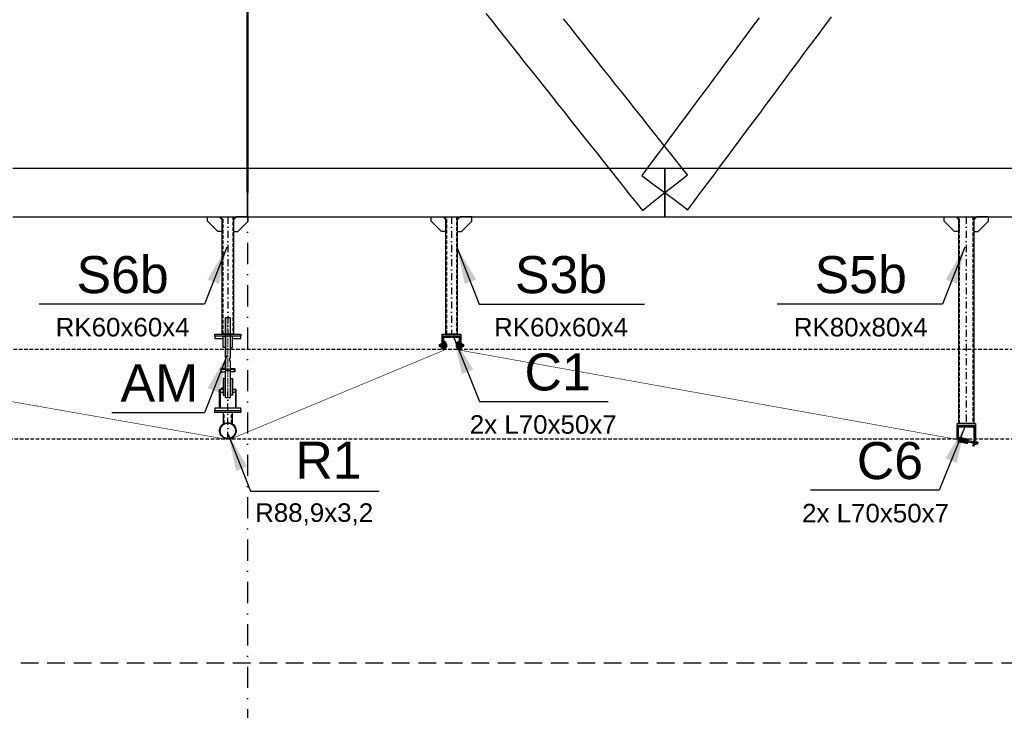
# Model space of a CAD drawing. Header units: millimetres. Extents: x -34919 to 306996, y -293018 to -145733.
# Tile 48 of 256: x 928 to 6237, y -191294 to -187567. Entities that reach past the tile are written whole.
import ezdxf

# ---------------------------------------------------------------- set-up
doc = ezdxf.new("R2010")
doc.units = ezdxf.units.MM
doc.header["$LTSCALE"] = 3
for name, pattern in [('AM_ISO08W050', [18, 12, -1.5, 3, -1.5]), ('DASHDOT', [25.4, 12.7, -6.35, 0, -6.35]), ('DASHED2', [9.525, 6.35, -3.175]), ('HIDDEN', [9.525, 6.35, -3.175])]:
    doc.linetypes.add(name, pattern=pattern)
for name, color, linetype, lineweight in [('-KONTURY', 7, 'Continuous', 18), ('AAA Widok', 2, 'Continuous', 25), ('AM_0', 7, 'Continuous', 15), ('AM_7', 4, 'AM_ISO08W050', 15), ('SIATKA', 5, 'Continuous', 18)]:
    doc.layers.add(name, color=color, linetype=linetype, lineweight=lineweight)
for name, color, linetype in [('AAA L-Opis', 3, 'Continuous'), ('ARF2000E0_BEARING_ROOF_KANTAVAT_KATTO', 7, 'Continuous'), ('blaszki', 6, 'Continuous'), ('poziome 1', 7, 'Continuous'), ('slupki', 7, 'Continuous'), ('stezenia', 4, 'Continuous'), ('STĘŻENIA_OPIS', 4, 'Continuous')]:
    doc.layers.add(name, color=color, linetype=linetype)
doc.styles.get("Standard").update_dxf_attribs({"font": 'arial.ttf', "height": 25})
doc.dimstyles.new('STANDARD-100', dxfattribs={"dimscale": 100, "dimtxt": 2, "dimasz": 2, "dimexe": 0, "dimexo": 0, "dimgap": 0.6, "dimtad": 1, "dimdec": 0, "dimzin": 12, "dimdsep": 46, "dimtxsty": 'Standard', "dimcen": 1, "dimclrd": 256, "dimclre": 256, "dimclrt": 2, "dimadec": 0, "dimazin": 0, "dimtfac": 1, "dimtdec": 0, "dimtmove": 0, "dimatfit": 3, "dimfxl": 0, "dimtolj": 1, "dimtzin": 0, "dimarcsym": 0})

# ---------------------------------------------------------------- blocks, each defined once
blk = doc.blocks.new('A$C65393CC2')
at = {"layer": 'slupki'}
h = blk.add_hatch(dxfattribs=at)
h.set_pattern_fill('ANSI32', angle=360)
h.set_pattern_definition([(45, (-80114.047, -2356.9), (-6.7351921, 6.7351921), []), (45, (-80109.5565, -2356.9), (-6.7351921, 6.7351921), [])])
h.paths.add_polyline_path([(-15.1, -38.7), (-7.3, -40.2), (-3.7, -20.5), (-11.6, -19.1)])
h.paths.add_polyline_path([(0, 0), (-7.9, 1.4), (-11.6, -19.1), (-3.7, -20.5)])
at = {"layer": 'SIATKA', "color": 3}
for p, q in [((-15.1, -38.7, 0), (-7.9, 1.4)), ((0, 0), (-7.9, 1.4)), ((0, 0), (-7.3, -40.2, 0)), ((8.1, -22.6, 0), (-23.4, -16.9, 0)), ((-7.3, -40.2, 0), (-15.1, -38.7, 0))]:
    blk.add_line(p, q, dxfattribs=at)
blk = doc.blocks.new('A$C09B41FFC')
at = {"layer": 'AAA L-Opis', "color": 7}
for p, q in [((-13, 500), (-13, 284.6)), ((13, 500), (13, 284.6)), ((-15, 214.6), (15, 214.6)), ((-13, 264.6), (-13, 214.6)), ((13, 264.6), (13, 214.6))]:
    blk.add_line(p, q, dxfattribs=at)
at = {"layer": 'AAA Widok', "color": 7}
for p, q in [((-16, 222.6), (-16, 226.6)), ((16, 222.6), (16, 226.6)), ((-16.3, 172.6), (-15, 172.6)), ((-15.3, 171.6), (-15, 171.6)), ((15, 172.6), (16.2, 172.6)), ((15, 171.6), (15.2, 171.6)), ((-16.3, 82), (-15, 82)), ((-16.3, 82), (-15, 82)), ((-15.3, 83), (-15, 83)), ((16.2, 82, 0), (15, 82, 0)), ((21.2, 82), (20, 82))]:
    blk.add_line(p, q, dxfattribs=at)
for points in [[(15, 284.6), (15, 498), (13, 500), (-13, 500), (-15, 498), (-15, 284.6)], [(-15, 264.6), (-10.5, 264.6), (-10.5, 284.6), (-15, 284.6)], [(15, 264.6), (10.5, 264.6), (10.5, 284.6), (15, 284.6)], [(-15, 226.6), (-38.1, 226.6), (-38.1, 222.6), (-15, 222.6)], [(-15, 222.6), (-38.1, 222.6), (-38.1, 207.6), (-15, 207.6)], [(-15, 264.6), (-15, 72), (-13, 70), (13, 70), (15, 72), (15, 264.6)], [(15, 226.6), (38.1, 226.6), (38.1, 222.6), (15, 222.6)], [(15, 222.6), (38.1, 222.6), (38.1, 207.6), (15, 207.6)], [(-25, 112), (-41.2, 112), (-41.2, 98), (-25, 98)], [(25, 98), (41.3, 98), (41.3, 112), (25, 112)]]:
    blk.add_lwpolyline(points, dxfattribs=at)
at = {"layer": 'AAA Widok', "color": 7, "elevation": 0}
for points in [[(-25, 400), (-70, 400), (-70, 388), (-25, 388)], [(25, 388), (70, 388), (70, 400), (25, 400)], [(-44.4, 12), (-44.4, 112), (-41.2, 112), (-41.2, 12)], [(44.5, 12), (44.5, 112), (41.3, 112), (41.3, 12)]]:
    blk.add_lwpolyline(points, dxfattribs=at)
for points in [[(-25, 340), (-25, 400), (-14.3, 400), (-13.3, 399), (-13.3, 341), (-14.3, 340)], [(25, 340), (25, 400), (14.2, 400), (13.2, 399), (13.2, 341), (14.2, 340)]]:
    blk.add_lwpolyline(points, close=True, dxfattribs=at)
at = {"layer": 'AAA Widok', "color": 7}
for points in [[(-38.1, 207.6), (-35.2, 207.6), (-35.2, 222.6), (-38.1, 222.6)], [(38.1, 207.6), (35.2, 207.6), (35.2, 222.6), (38.1, 222.6)], [(-25, 172.6), (-25, 82), (-16.3, 82), (-15.3, 83), (-15.3, 171.6), (-16.3, 172.6)], [(25, 172.6), (25, 82), (16.2, 82), (15.2, 83), (15.2, 171.6), (16.2, 172.6)]]:
    blk.add_lwpolyline(points, close=True, dxfattribs=at)
blk.add_circle((-30, 118.7), 4, dxfattribs=at)
at = {"layer": 'AM_0', "color": 7}
for points in [[(-25, 112), (-25, 113), (-26, 112)], [(25, 112), (25, 113), (26, 112)]]:
    blk.add_solid(points, dxfattribs=at)
at = {"layer": 'AM_7', "color": 7}
blk.add_line((0, 500), (0, 70), dxfattribs=at)
at = {"layer": 'SIATKA', "color": 7}
blk.add_line((-15, 222.6), (15, 222.6), dxfattribs=at)

msp = doc.modelspace()

# ---------------------------------------------------------------- hatches: boundary and pattern name
at = {"layer": '-KONTURY'}
h = msp.add_hatch(dxfattribs=at)
h.set_pattern_fill('ANSI31', color=256, scale=0.5, style=0)
h.set_pattern_definition([(45, (-39425.7643, -76248.8592), (-1.122532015, 1.122532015), [])])
h.paths.add_polyline_path([(3217.625, -189321.249), (3216.425, -189321.249), (3213.625, -189318.449), (3213.625, -189304.749), (3217.625, -189304.749)])
h.paths.add_polyline_path([(3217.625, -189344.749), (3213.625, -189344.749), (3213.625, -189331.049), (3216.425, -189328.249), (3217.625, -189328.249)])
h = msp.add_hatch(dxfattribs=at)
h.set_pattern_fill('ANSI31', color=256, scale=0.5, angle=90, style=0)
h.set_pattern_definition([(135, (-39475.0753, -76246.8592), (-1.122532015, -1.122532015), [])])
h.paths.add_polyline_path([(3221.625, -189321.249), (3221.625, -189304.749), (3225.625, -189304.749), (3225.625, -189321.249)])
h.paths.add_polyline_path([(3221.625, -189344.749), (3221.625, -189328.249), (3225.625, -189328.249), (3225.625, -189330.749), (3225.625, -189344.749)])
h = msp.add_hatch(dxfattribs=at)
h.set_pattern_fill('ANSI31', color=256, scale=0.5, style=0)
h.set_pattern_definition([(45, (88746.425, -167548.1045), (-1.122532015, 1.122532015), [])])
h.paths.add_polyline_path([(3291.625, -189321.249), (3291.625, -189304.749), (3287.625, -189304.749), (3287.625, -189321.249)])
h.paths.add_polyline_path([(3291.625, -189344.749), (3291.625, -189328.249), (3287.625, -189328.249), (3287.625, -189330.749), (3287.625, -189344.749)])
h = msp.add_hatch(dxfattribs=at)
h.set_pattern_fill('ANSI31', color=256, scale=0.5, angle=-90, style=0)
h.set_pattern_definition([(315, (88744.425, -167597.4155), (1.122532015, 1.122532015), [])])
h.paths.add_polyline_path([(3295.625, -189321.249), (3296.825, -189321.249), (3299.625, -189318.449), (3299.625, -189304.749), (3295.625, -189304.749)])
h.paths.add_polyline_path([(3295.625, -189344.749), (3299.625, -189344.749), (3299.625, -189331.049), (3296.825, -189328.249), (3295.625, -189328.249)])
h = msp.add_hatch(dxfattribs=at)
h.set_pattern_fill('ANSI31', color=256, scale=0.5, angle=-10.262227, style=0)
h.set_pattern_definition([(34.7377725, (-148.3285, -101881.5776), (-0.904591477, 1.304557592), [])])
h.paths.add_polyline_path([(6004.976, -189833.605), (6005.189, -189832.425), (6002.933, -189829.171), (5989.452, -189826.73), (5988.74, -189830.666)])
h.paths.add_polyline_path([(6028.1, -189837.792), (6028.812, -189833.856), (6015.331, -189831.415), (6012.077, -189833.672), (6011.864, -189834.853)])
at = {"layer": 'slupki'}
h = msp.add_hatch(dxfattribs=at)
h.set_pattern_fill('ANSI32')
h.set_pattern_definition([(45, (-48103.139, -193820.889), (-6.7351921, 6.7351921), []), (45, (-48098.649, -193820.889), (-6.7351921, 6.7351921), [])])
h.paths.add_polyline_path([(3206.625, -189274.749), (3256.625, -189274.749), (3256.625, -189276.66, -0.41421356), (3251.536, -189281.749), (3213.625, -189281.749), (3213.625, -189339.66, -0.41421356), (3208.536, -189344.749), (3206.625, -189344.749)])
h.paths.add_polyline_path([(3256.625, -189276.66), (3256.625, -189274.749), (3306.625, -189274.749), (3306.625, -189344.749), (3304.714, -189344.749, -0.41421356), (3299.625, -189339.66), (3299.625, -189281.749), (3261.714, -189281.749, -0.41421356)])
h = msp.add_hatch(dxfattribs=at)
h.set_pattern_fill('ANSI32', angle=360)
h.set_pattern_definition([(45, (-45328.135, -194304.511), (-6.7351921, 6.7351921), []), (45, (-45323.645, -194304.511), (-6.7351921, 6.7351921), [])])
h.paths.add_polyline_path([(5981.629, -189758.371), (6031.629, -189758.371), (6031.629, -189760.282, -0.41421356), (6026.541, -189765.371), (5988.629, -189765.371), (5988.629, -189823.282, -0.41421356), (5983.541, -189828.371), (5981.629, -189828.371)])
h.paths.add_polyline_path([(6031.629, -189760.282), (6031.629, -189758.371), (6081.629, -189758.371), (6081.629, -189828.371), (6079.718, -189828.371, -0.41421356), (6074.629, -189823.282), (6074.629, -189765.371), (6036.718, -189765.371, -0.41421356)])

# ---------------------------------------------------------------- linework, layer by layer
at = {"layer": '-KONTURY'}
for p, q in [((3216.425, -189321.249, 0), (3216.425, -189328.249, 0)), ((3225.625, -189321.249, 0), (3221.625, -189321.249, 0)), ((3225.625, -189328.249, 0), (3221.625, -189328.249, 0)), ((3287.625, -189321.249, 0), (3291.625, -189321.249, 0)), ((3287.625, -189328.249, 0), (3291.625, -189328.249, 0)), ((3296.825, -189321.249, 0), (3296.825, -189328.249, 0)), ((5988.012, -189838.664, 0), (5987.441, -189837.841, 0)), ((5990.221, -189839.064, 0), (5987.841, -189835.631, 0)), ((5989.452, -189826.73, 0), (5988.74, -189830.666, 0)), ((5988.74, -189830.666, 0), (6028.1, -189837.792, 0)), ((5992.43, -189839.464, 0), (5989.207, -189834.815, 0)), ((6028.812, -189833.856, 0), (5989.452, -189826.73, 0)), ((5994.639, -189839.864, 0), (5991.416, -189835.215, 0)), ((5996.848, -189840.264, 0), (5993.625, -189835.615, 0)), ((5999.057, -189840.664, 0), (5995.834, -189836.015, 0)), ((6001.267, -189841.064, 0), (5998.043, -189836.415, 0)), ((6003.476, -189841.464, 0), (6000.252, -189836.815, 0)), ((6003.937, -189839.343, 0), (6002.462, -189837.215, 0)), ((6003.55, -189841.477, 0), (6004.263, -189837.541, 0)), ((6005.189, -189832.425, 0), (6012.077, -189833.672, 0)), ((6010.438, -189842.725, 0), (6011.151, -189838.789, 0)), ((6012.312, -189843.064, 0), (6010.778, -189840.851, 0)), ((6014.522, -189843.464, 0), (6011.298, -189838.815, 0)), ((6016.731, -189843.864, 0), (6013.507, -189839.215, 0)), ((6018.94, -189844.264, 0), (6015.716, -189839.615, 0)), ((6021.149, -189844.664, 0), (6017.926, -189840.015, 0)), ((6023.358, -189845.064, 0), (6020.135, -189840.415, 0)), ((6025.567, -189845.464, 0), (6022.344, -189840.815, 0)), ((6026.874, -189844.562, 0), (6024.553, -189841.215, 0)), ((6027.274, -189842.353, 0), (6026.762, -189841.615, 0)), ((6028.1, -189837.792, 0), (6028.812, -189833.856, 0))]:
    msp.add_line(p, q, dxfattribs=at)
at = {"layer": '-KONTURY', "extrusion": (0, 1, 0)}
for points, elevation in [([(-3232.125, 0), (-3190.525, 0)], -189324.749), ([(-3221.125, 0), (-3190.625, 0)], -189320.669), ([(-3221.125, 0), (-3190.625, 0)], -189328.829), ([(-3221.125, 0), (-3191.545, 0)], -189319.749), ([(-3221.125, 0), (-3191.545, 0)], -189329.749), ([(-3204.725, 0), (-3196.125, 0)], -189324.749), ([(-3203.505, 0), (-3197.345, 0)], -189315.509), ([(-3203.505, 0), (-3197.345, 0)], -189320.129), ([(-3203.505, 0), (-3197.345, 0)], -189329.369), ([(-3203.505, 0), (-3197.345, 0)], -189333.989), ([(-3206.725, 0), (-3204.525, 0)], -189324.749), ([(-3206.625, 0), (-3204.625, 0)], -189314.749), ([(-3204.625, 0), (-3206.625, 0)], -189334.749), ([(-3225.625, 0), (-3222.045, 0)], -189320.155), ([(-3225.625, 0), (-3222.045, 0)], -189329.343), ([(-3226.225, 0), (-3225.625, 0)], -189317.049), ([(-3226.225, 0), (-3225.625, 0)], -189332.449), ([(-3231.264, 0), (-3226.225, 0)], -189314.931), ([(-3231.264, 0), (-3226.225, 0)], -189319.839), ([(-3231.264, 0), (-3226.225, 0)], -189329.659), ([(-3231.264, 0), (-3226.225, 0)], -189334.566), ([(-3281.125, 0), (-3322.725, 0)], -189324.749), ([(-3281.986, 0), (-3287.025, 0)], -189314.931), ([(-3281.986, 0), (-3287.025, 0)], -189319.839), ([(-3281.986, 0), (-3287.025, 0)], -189329.659), ([(-3281.986, 0), (-3287.025, 0)], -189334.566), ([(-3287.025, 0), (-3287.625, 0)], -189317.049), ([(-3287.025, 0), (-3287.625, 0)], -189332.449), ([(-3287.625, 0), (-3291.205, 0)], -189320.155), ([(-3287.625, 0), (-3291.205, 0)], -189329.343), ([(-3292.125, 0), (-3321.705, 0)], -189319.749), ([(-3292.125, 0), (-3322.625, 0)], -189320.669), ([(-3292.125, 0), (-3322.625, 0)], -189328.829), ([(-3292.125, 0), (-3321.705, 0)], -189329.749), ([(-3306.525, 0), (-3308.725, 0)], -189324.749), ([(-3306.625, 0), (-3308.625, 0)], -189314.749), ([(-3308.625, 0), (-3306.625, 0)], -189334.749), ([(-3308.525, 0), (-3317.125, 0)], -189324.749), ([(-3309.745, 0), (-3315.905, 0)], -189315.509), ([(-3309.745, 0), (-3315.905, 0)], -189320.129), ([(-3309.745, 0), (-3315.905, 0)], -189329.369), ([(-3309.745, 0), (-3315.905, 0)], -189333.989)]:
    msp.add_lwpolyline(points, dxfattribs=dict(at, elevation=elevation))
at = {"layer": '-KONTURY', "extrusion": (0.707107, -0.707107, 0)}
for points, elevation in [([(-131613.816, 0), (-131612.515, 0)], 136126.042), ([(-131527.549, 0), (-131526.248, 0)], 136225.149)]:
    msp.add_lwpolyline(points, dxfattribs=dict(at, elevation=elevation))
at = {"layer": '-KONTURY', "extrusion": (1, 0, 0)}
for points, elevation in [([(-189320.669, 0), (-189328.829, 0)], 3190.625), ([(-189319.749, 0), (-189329.749, 0)], 3191.545), ([(-189332.049, 0), (-189317.449, 0)], 3196.225), ([(-189314.749, 0), (-189334.749, 0)], 3204.625), ([(-189332.049, 0), (-189317.449, 0)], 3204.625), ([(-189334.749, 0), (-189314.749, 0)], 3206.625), ([(-189319.749, 0), (-189329.749, 0)], 3221.125), ([(-189320.155, 0), (-189317.049, 0)], 3225.625), ([(-189329.343, 0), (-189320.155, 0)], 3225.625), ([(-189332.449, 0), (-189329.343, 0)], 3225.625), ([(-189314.931, 0), (-189317.049, 0)], 3226.225), ([(-189317.049, 0), (-189332.449, 0)], 3226.225), ([(-189332.449, 0), (-189334.566, 0)], 3226.225), ([(-189333.249, 0), (-189316.249, 0)], 3232.025), ([(-189333.249, 0), (-189316.249, 0)], 3281.225), ([(-189314.931, 0), (-189317.049, 0)], 3287.025), ([(-189317.049, 0), (-189332.449, 0)], 3287.025), ([(-189332.449, 0), (-189334.566, 0)], 3287.025), ([(-189320.155, 0), (-189317.049, 0)], 3287.625), ([(-189329.343, 0), (-189320.155, 0)], 3287.625), ([(-189332.449, 0), (-189329.343, 0)], 3287.625), ([(-189319.749, 0), (-189329.749, 0)], 3292.125), ([(-189334.749, 0), (-189314.749, 0)], 3306.625), ([(-189314.749, 0), (-189334.749, 0)], 3308.625), ([(-189332.049, 0), (-189317.449, 0)], 3308.625), ([(-189332.049, 0), (-189317.449, 0)], 3317.025), ([(-189319.749, 0), (-189329.749, 0)], 3321.705), ([(-189320.669, 0), (-189328.829, 0)], 3322.625)]:
    msp.add_lwpolyline(points, dxfattribs=dict(at, elevation=elevation))
at = {"layer": '-KONTURY', "extrusion": (-0.707107, -0.707107, 0)}
for points, elevation in [([(136133.113, 0), (136131.811, 0)], 131619.586), ([(136219.38, 0), (136218.078, 0)], 131520.478)]:
    msp.add_lwpolyline(points, dxfattribs=dict(at, elevation=elevation))
at = {"layer": '-KONTURY', "extrusion": (0.866025, -0.5, 0)}
for points, elevation in [([(-162353.368, 0), (-162355.608, 0)], 97426.737), ([(-162366.292, 0), (-162364.052, 0)], 97441.311), ([(-162352.912, 0), (-162351.391, 0)], 97465.64), ([(-162310.547, 0), (-162312.068, 0)], 97499.749), ([(-162297.168, 0), (-162299.408, 0)], 97524.078), ([(-162310.092, 0), (-162307.852, 0)], 97538.652)]:
    msp.add_lwpolyline(points, dxfattribs=dict(at, elevation=elevation))
at = {"layer": '-KONTURY', "extrusion": (0.866025, 0.5, 0)}
for points, elevation in [([(-165566.717, 0), (-165564.477, 0)], -91898.012), ([(-165553.793, 0), (-165556.033, 0)], -91883.438), ([(-165567.172, 0), (-165568.693, 0)], -91859.109), ([(-165609.537, 0), (-165608.016, 0)], -91825), ([(-165622.917, 0), (-165620.677, 0)], -91800.671), ([(-165609.993, 0), (-165612.233, 0)], -91786.097)]:
    msp.add_lwpolyline(points, dxfattribs=dict(at, elevation=elevation))
at = {"layer": '-KONTURY', "elevation": 0}
for points in [[(3217.625, -189304.749), (3217.625, -189344.749), (3213.625, -189344.749), (3213.625, -189304.749)], [(3217.625, -189304.749), (3217.625, -189344.749), (3213.625, -189344.749), (3213.625, -189304.749)], [(3225.625, -189304.749), (3225.625, -189344.749), (3221.625, -189344.749), (3221.625, -189304.749)], [(3287.625, -189304.749), (3287.625, -189344.749), (3291.625, -189344.749), (3291.625, -189304.749)], [(3295.625, -189304.749), (3295.625, -189344.749), (3299.625, -189344.749), (3299.625, -189304.749)], [(3295.625, -189304.749), (3295.625, -189344.749), (3299.625, -189344.749), (3299.625, -189304.749)], [(5987.314, -189838.538), (6026.674, -189845.664), (6027.387, -189841.728), (5988.027, -189834.602)], [(5988.74, -189830.666), (6028.1, -189837.792), (6028.812, -189833.856), (5989.452, -189826.73)]]:
    msp.add_lwpolyline(points, close=True, dxfattribs=at)
for points in [[(3213.625, -189318.449), (3216.425, -189321.249), (3217.625, -189321.249)], [(3213.625, -189331.049), (3216.425, -189328.249), (3217.625, -189328.249)], [(3221.125, -189319.749), (3222.045, -189320.155)], [(3221.125, -189329.749), (3222.045, -189329.343)], [(3292.125, -189319.749), (3291.205, -189320.155)], [(3292.125, -189329.749), (3291.205, -189329.343)], [(3299.625, -189318.449), (3296.825, -189321.249), (3295.625, -189321.249)], [(3299.625, -189331.049), (3296.825, -189328.249), (3295.625, -189328.249)], [(6002.933, -189829.171), (6005.189, -189832.425), (6004.976, -189833.605)], [(6015.331, -189831.415), (6012.077, -189833.672), (6011.864, -189834.853)], [(6032.308, -189831.949), (6029.279, -189848.677)], [(6030.695, -189840.295), (6094.76, -189851.894)], [(6038.015, -189832.982), (6032.308, -189831.949)], [(6035.129, -189848.923), (6034.987, -189849.71)], [(6035.719, -189849.03), (6036.273, -189845.974)], [(6038.015, -189832.982), (6037.873, -189833.77)], [(6042.41, -189837.335), (6040.629, -189847.175)], [(6040.629, -189847.175), (6092.866, -189856.633)], [(6042.246, -189838.24), (6041.432, -189837.571)], [(6042.41, -189837.335), (6094.647, -189846.793)], [(6076.72, -189856.047), (6079.321, -189841.68)], [(6077.477, -189858.155), (6076.72, -189856.047)], [(6083.538, -189859.253), (6077.477, -189858.155)], [(6086.385, -189850.378), (6077.922, -189848.846)], [(6084.361, -189854.707), (6078.3, -189853.609)], [(6086.007, -189845.614), (6079.946, -189844.517)], [(6086.83, -189841.068), (6087.587, -189843.177)], [(6095.389, -189847.862), (6093.935, -189855.891)], [(6095.389, -189847.862), (6094.647, -189846.793)]]:
    msp.add_lwpolyline(points, dxfattribs=at)
at = {"layer": '-KONTURY', "linetype": 'HIDDEN', "const_width": 3, "elevation": 0}
for points in [[(3219.625, -189348.524), (3219.625, -189298.524)], [(3293.625, -189298.524), (3293.625, -189348.524)], [(2050.651, -189832.228), (-706.375, -189348.524)], [(3219.625, -189348.524), (2071.108, -189827.592)], [(3293.625, -189348.524), (6027.743, -189839.761)]]:
    msp.add_lwpolyline(points, dxfattribs=at)
at = {"layer": '-KONTURY', "extrusion": (0.487829, -0.872939, 0)}
for points, elevation in [([(-89544.196, 0), (-89543.141, 0)], 166836.832), ([(-89486.197, 0), (-89487.251, 0)], 166878.591)]:
    msp.add_lwpolyline(points, dxfattribs=dict(at, elevation=elevation))
at = {"layer": '-KONTURY', "extrusion": (-0.487829, -0.872939, 0)}
for points, elevation in [([(95171.87, 0), (95172.924, 0)], 163701.241), ([(95229.868, 0), (95228.814, 0)], 163659.482)]:
    msp.add_lwpolyline(points, dxfattribs=dict(at, elevation=elevation))
at = {"layer": '-KONTURY', "elevation": 0}
msp.add_lwpolyline([(6036.727, -189832.241), (5989.987, -189823.779), (5990.699, -189819.843), (6037.439, -189828.305, -0.41421356), (6042.274, -189835.278), (6039.78, -189849.054, -0.41421356), (6032.807, -189853.889), (5986.067, -189845.427), (5986.78, -189841.491), (6033.52, -189849.953, 0.41421356), (6035.844, -189848.341), (6038.338, -189834.565, 0.41421356)], format="xyb", close=True, dxfattribs=at)
at = {"layer": '-KONTURY', "linetype": 'HIDDEN', "const_width": 3, "elevation": 0}
msp.add_lwpolyline([(2050.651, -189832.228, 0.11190095), (2071.108, -189827.592, 0.11190095)], format="xyb", dxfattribs=at)
at = {"layer": '-KONTURY', "extrusion": (-0.178154, -0.984003, 0)}
for points, elevation in [([(39760.842, 0), (39755.042, 0)], 185737.474), ([(39755.803, 0), (39760.842, 0)], 185728.974), ([(39760.842, 0), (39761.442, 0)], 185736.674), ([(39760.842, 0), (39761.442, 0)], 185721.274), ([(39761.442, 0), (39765.022, 0)], 185724.379), ([(39765.942, 0), (39819.949, 0)], 185733.053), ([(39765.942, 0), (39819.949, 0)], 185724.894), ([(39810.317, 0), (39804.157, 0)], 185719.734)]:
    msp.add_lwpolyline(points, dxfattribs=dict(at, elevation=elevation))
at = {"layer": '-KONTURY', "extrusion": (0.984003, -0.178154, 0)}
for points, elevation in [([(-185721.274, 0), (-185736.674, 0)], 39760.842), ([(-185733.568, 0), (-185724.379, 0)], 39761.442), ([(-185724.379, 0), (-185721.274, 0)], 39761.442), ([(-185736.274, 0), (-185721.674, 0)], 39811.437), ([(-185723.974, 0), (-185733.974, 0)], 39819.029)]:
    msp.add_lwpolyline(points, dxfattribs=dict(at, elevation=elevation))
at = {"layer": '-KONTURY', "extrusion": (0.178154, 0.984003, 0), "elevation": -185733.568}
msp.add_lwpolyline([(-39761.442, 0), (-39765.022, 0)], dxfattribs=at)
at = {"layer": '-KONTURY', "extrusion": (0.324507, -0.945883, 0), "elevation": 181532.669}
msp.add_lwpolyline([(-55892.643, 0), (-55893.697, 0)], dxfattribs=at)
at = {"layer": '-KONTURY', "extrusion": (-0.560171, -0.828377, 0), "elevation": 153881.205}
msp.add_lwpolyline([(111350.86, 0), (111349.854, 0)], dxfattribs=at)
at = {"layer": '-KONTURY', "extrusion": (0.234178, -0.972194, 0), "elevation": 185973.656}
msp.add_lwpolyline([(-38581.393, 0), (-38582.399, 0)], dxfattribs=at)
at = {"layer": '-KONTURY', "extrusion": (0.763095, -0.646287, 0)}
for points, elevation in [([(-140935.929, 0), (-140938.169, 0)], 127331.278), ([(-140948.853, 0), (-140946.613, 0)], 127345.853)]:
    msp.add_lwpolyline(points, dxfattribs=dict(at, elevation=elevation))
at = {"layer": '-KONTURY', "extrusion": (-0.569821, 0.821769, 0), "elevation": -159490.057}
msp.add_lwpolyline([(103177.447, 0), (103176.146, 0)], dxfattribs=at)
at = {"layer": '-KONTURY'}
for centre, radius, start, end in [((3200.714, -189317.819, 0), 4.085, 154.438469, 214.438469), ((3211.894, -189324.749, 0), 15.265, 162.383031, 197.616969), ((3200.714, -189331.679, 0), 4.085, 145.561531, 205.561531), ((3200.136, -189317.819, 0), 4.085, 325.561531, 25.561531), ((3188.956, -189324.749, 0), 15.265, 342.383031, 17.616969), ((3200.136, -189331.679, 0), 4.085, 334.438469, 34.438469), ((3227.687, -189317.385, 0), 4.338, 325.553128, 25.553128), ((3215.798, -189324.749, 0), 16.227, 342.387526, 17.612474), ((3227.687, -189332.113, 0), 4.338, 334.446872, 34.446872), ((6081.203, -189856.482, 0), 4.085, 135.299303, 195.299303), ((6093.439, -189851.655, 0), 15.265, 152.120804, 187.354741), ((6083.672, -189842.844, 0), 4.085, 144.176242, 204.176242), ((6080.635, -189856.38, 0), 4.085, 324.176242, 24.176242), ((6070.868, -189847.569, 0), 15.265, 332.120804, 7.354741), ((6083.104, -189842.741, 0), 4.085, 315.299303, 15.299303)]:
    msp.add_arc(centre, radius, start, end, dxfattribs=at)
at = {"layer": '-KONTURY', "extrusion": (0, 0, -1)}
for centre, radius, start, end in [((-3297.452, -189324.749, 0), 16.227, 342.387526, 17.612474), ((-3285.563, -189317.385, 0), 4.338, 325.553128, 25.553128), ((-3285.563, -189332.113, 0), 4.338, 334.446872, 34.446872), ((-3324.294, -189324.749, 0), 15.265, 342.383031, 17.616969), ((-3313.114, -189317.819, 0), 4.085, 325.561531, 25.561531), ((-3313.114, -189331.679, 0), 4.085, 334.438469, 34.438469), ((-3312.536, -189317.819, 0), 4.085, 154.438469, 214.438469), ((-3301.356, -189324.749, 0), 15.265, 162.383031, 197.616969), ((-3312.536, -189331.679, 0), 4.085, 145.561531, 205.561531)]:
    msp.add_arc(centre, radius, start, end, dxfattribs=at)
at = {"color": 252, "linetype": 'DASHDOT', "ltscale": 3}
msp.add_line((2156.625, -150578.031), (2156.625, -201577.2), dxfattribs=at)
at = {"color": 4, "linetype": 'DASHED2'}
for p, q in [((-5676.685, -189344.749, 0), (29443.668, -189344.749, 0)), ((-5671.516, -189829.228, 0), (29441.729, -189829.228, 0))]:
    msp.add_line(p, q, dxfattribs=at)
at = {"layer": 'ARF2000E0_BEARING_ROOF_KANTAVAT_KATTO'}
for points in [[(2153.625, -187525.011), (2153.625, -187613.624), (2153.625, -187702.236), (2153.625, -187790.849), (2153.625, -187879.461), (2153.625, -187968.074), (2153.625, -188056.686), (2153.625, -188145.299), (2153.625, -188233.911), (2153.625, -188322.524), (2153.625, -188411.136), (2153.625, -188499.749), (2159.625, -188499.749), (2159.625, -188411.136), (2159.625, -188322.524), (2159.625, -188233.911), (2159.625, -188145.299), (2159.625, -188056.686), (2159.625, -187968.074), (2159.625, -187879.461), (2159.625, -187790.849), (2159.625, -187702.236), (2159.625, -187613.624), (2159.625, -187525.011)], [(3441.455, -187532.743), (3476.612, -187577.05), (3511.768, -187621.356), (3546.924, -187665.662), (3582.08, -187709.968), (3617.237, -187754.275), (3652.393, -187798.581), (3687.549, -187842.887), (3722.705, -187887.193), (3757.862, -187931.5), (3793.018, -187975.806), (3828.174, -188020.112), (3863.33, -188064.418), (3898.487, -188108.725), (3933.643, -188153.031), (3968.799, -188197.337), (4003.955, -188241.643), (4039.112, -188285.95), (4074.268, -188330.256), (4109.424, -188374.562), (4144.58, -188418.868), (4179.737, -188463.175), (4214.893, -188507.481), (4250.049, -188551.787), (4285.205, -188596.093)], [(4285.205, -188596.093), (4345.915, -188547.921), (4406.625, -188499.749), (4467.335, -188451.577), (4528.045, -188403.405), (4492.889, -188359.098), (4457.732, -188314.792), (4422.576, -188270.486), (4387.42, -188226.18), (4352.264, -188181.873), (4317.107, -188137.567), (4281.951, -188093.261), (4246.795, -188048.955), (4211.639, -188004.648), (4176.482, -187960.342), (4141.326, -187916.036), (4106.17, -187871.73), (4071.014, -187827.423), (4035.857, -187783.117), (4000.701, -187738.811), (3965.545, -187694.505), (3930.389, -187650.198), (3895.232, -187605.892), (3860.076, -187561.586)], [(4915.038, -187555.913), (4879.882, -187603.211), (4844.725, -187650.509), (4809.569, -187697.808), (4774.413, -187745.106), (4739.257, -187792.405), (4704.1, -187839.703), (4668.944, -187887.002), (4633.788, -187934.3), (4598.632, -187981.598), (4563.475, -188028.897), (4528.319, -188076.195), (4493.163, -188123.494), (4458.007, -188170.792), (4422.85, -188218.091), (4387.694, -188265.389), (4352.538, -188312.688), (4317.382, -188359.986), (4282.225, -188407.284), (4344.425, -188453.517), (4406.625, -188499.749), (4468.825, -188545.981), (4531.025, -188592.214), (4566.181, -188544.915), (4601.337, -188497.617), (4636.494, -188450.318), (4671.65, -188403.02), (4706.806, -188355.721), (4741.962, -188308.423), (4777.119, -188261.124), (4812.275, -188213.826), (4847.431, -188166.528), (4882.587, -188119.229), (4917.744, -188071.931), (4952.9, -188024.632), (4988.056, -187977.334), (5023.212, -187930.035), (5058.369, -187882.737), (5093.525, -187835.439), (5128.681, -187788.14), (5163.837, -187740.842), (5198.994, -187693.543), (5234.15, -187646.245), (5269.306, -187598.946), (5304.462, -187551.648)], [(2156.625, -188629.749), (2156.625, -188564.749), (2156.625, -188499.749), (2156.625, -188434.749), (2156.625, -188369.749), (2086.313, -188369.749), (2016, -188369.749), (1945.688, -188369.749), (1875.375, -188369.749), (1805.063, -188369.749), (1734.75, -188369.749), (1664.438, -188369.749), (1594.125, -188369.749), (1523.813, -188369.749), (1453.5, -188369.749), (1383.188, -188369.749), (1312.875, -188369.749), (1242.563, -188369.749), (1172.25, -188369.749), (1101.938, -188369.749), (1031.625, -188369.749), (961.313, -188369.749), (891, -188369.749)], [(4406.625, -188629.749), (4406.625, -188564.749), (4406.625, -188499.749), (4406.625, -188434.749), (4406.625, -188369.749), (4336.313, -188369.749), (4266, -188369.749), (4195.688, -188369.749), (4125.375, -188369.749), (4055.063, -188369.749), (3984.75, -188369.749), (3914.438, -188369.749), (3844.125, -188369.749), (3773.813, -188369.749), (3703.5, -188369.749), (3633.188, -188369.749), (3562.875, -188369.749), (3492.563, -188369.749), (3422.25, -188369.749), (3351.938, -188369.749), (3281.625, -188369.749), (3211.313, -188369.749), (3141, -188369.749), (3070.688, -188369.749), (3000.375, -188369.749), (2930.063, -188369.749), (2859.75, -188369.749), (2789.438, -188369.749), (2719.125, -188369.749), (2648.813, -188369.749), (2578.5, -188369.749), (2508.188, -188369.749), (2437.875, -188369.749), (2367.563, -188369.749), (2297.25, -188369.749), (2226.938, -188369.749), (2156.625, -188369.749), (2156.625, -188434.749), (2156.625, -188499.749), (2156.625, -188564.749), (2156.625, -188629.749), (2226.938, -188629.749), (2297.25, -188629.749), (2367.563, -188629.749), (2437.875, -188629.749), (2508.188, -188629.749), (2578.5, -188629.749), (2648.813, -188629.749), (2719.125, -188629.749), (2789.438, -188629.749), (2859.75, -188629.749), (2930.063, -188629.749), (3000.375, -188629.749), (3070.688, -188629.749), (3141, -188629.749), (3211.313, -188629.749), (3281.625, -188629.749), (3351.938, -188629.749), (3422.25, -188629.749), (3492.563, -188629.749), (3562.875, -188629.749), (3633.188, -188629.749), (3703.5, -188629.749), (3773.813, -188629.749), (3844.125, -188629.749), (3914.438, -188629.749), (3984.75, -188629.749), (4055.063, -188629.749), (4125.375, -188629.749), (4195.688, -188629.749), (4266, -188629.749), (4336.313, -188629.749), (4406.625, -188629.749)], [(6305.063, -188369.749), (6234.75, -188369.749), (6164.438, -188369.749), (6094.125, -188369.749), (6023.813, -188369.749), (5953.5, -188369.749), (5883.188, -188369.749), (5812.875, -188369.749), (5742.563, -188369.749), (5672.25, -188369.749), (5601.938, -188369.749), (5531.625, -188369.749), (5461.313, -188369.749), (5391, -188369.749), (5320.688, -188369.749), (5250.375, -188369.749), (5180.063, -188369.749), (5109.75, -188369.749), (5039.438, -188369.749), (4969.125, -188369.749), (4898.813, -188369.749), (4828.5, -188369.749), (4758.188, -188369.749), (4687.875, -188369.749), (4617.563, -188369.749), (4547.25, -188369.749), (4476.938, -188369.749), (4406.625, -188369.749), (4406.625, -188434.749), (4406.625, -188499.749), (4406.625, -188564.749), (4406.625, -188629.749), (4476.938, -188629.749), (4547.25, -188629.749), (4617.563, -188629.749), (4687.875, -188629.749), (4758.188, -188629.749), (4828.5, -188629.749), (4898.813, -188629.749), (4969.125, -188629.749), (5039.438, -188629.749), (5109.75, -188629.749), (5180.063, -188629.749), (5250.375, -188629.749), (5320.688, -188629.749), (5391, -188629.749), (5461.313, -188629.749), (5531.625, -188629.749), (5601.938, -188629.749), (5672.25, -188629.749), (5742.563, -188629.749), (5812.875, -188629.749), (5883.188, -188629.749), (5953.5, -188629.749), (6023.813, -188629.749), (6094.125, -188629.749), (6164.438, -188629.749), (6234.75, -188629.749), (6305.063, -188629.749)], [(891, -188629.749), (961.313, -188629.749), (1031.625, -188629.749), (1101.938, -188629.749), (1172.25, -188629.749), (1242.563, -188629.749), (1312.875, -188629.749), (1383.188, -188629.749), (1453.5, -188629.749), (1523.813, -188629.749), (1594.125, -188629.749), (1664.438, -188629.749), (1734.75, -188629.749), (1805.063, -188629.749), (1875.375, -188629.749), (1945.688, -188629.749), (2016, -188629.749), (2086.313, -188629.749), (2156.625, -188629.749)]]:
    msp.add_lwpolyline(points, dxfattribs=at)
at = {"layer": 'blaszki', "elevation": 0}
for points in [[(2020.651, -188709.749), (1996.651, -188709.749), (1940.651, -188653.749), (1940.651, -188629.749), (2004.651, -188629.749), (2020.651, -188645.749)], [(2080.651, -188709.749), (2104.651, -188709.749), (2160.651, -188653.749), (2160.651, -188629.749), (2096.651, -188629.749), (2080.651, -188645.749)], [(3226.625, -188709.749), (3202.625, -188709.749), (3146.625, -188653.749), (3146.625, -188629.749), (3210.625, -188629.749), (3226.625, -188645.749)], [(3286.625, -188709.749), (3310.625, -188709.749), (3366.625, -188653.749), (3366.625, -188629.749), (3302.625, -188629.749), (3286.625, -188645.749)], [(5991.625, -188709.749), (5967.625, -188709.749), (5911.625, -188653.749), (5911.625, -188629.749), (5975.625, -188629.749), (5991.625, -188645.749)], [(6071.625, -188709.749), (6095.625, -188709.749), (6151.625, -188653.749), (6151.625, -188629.749), (6087.625, -188629.749), (6071.625, -188645.749)], [(2120.651, -189274.749), (1980.651, -189274.749), (1980.651, -189262.749), (2120.651, -189262.749)], [(3306.625, -189274.749), (3206.625, -189274.749), (3206.625, -189262.749), (3306.625, -189262.749)], [(2120.651, -189662.749), (1980.651, -189662.749), (1980.651, -189674.749), (2120.651, -189674.749)], [(2120.651, -189686.749), (1980.651, -189686.749), (1980.651, -189674.749), (2120.651, -189674.749)], [(6081.629, -189758.371), (5981.629, -189758.371), (5981.629, -189746.371), (6081.629, -189746.371)]]:
    msp.add_lwpolyline(points, close=True, dxfattribs=at)
at = {"layer": 'poziome 1', "linetype": 'HIDDEN', "ltscale": 5}
msp.add_lwpolyline([(30729.318, -183647.981), (-7495.118, -183647.981), (-7495.118, -191038.101), (30729.318, -191038.101)], close=True, dxfattribs=at)
at = {"layer": 'poziome 1', "color": 2, "elevation": 0}
for points in [[(3206.625, -189274.749), (3256.625, -189274.749), (3256.625, -189276.66, -0.41421356), (3251.536, -189281.749), (3213.625, -189281.749), (3213.625, -189339.66, -0.41421356), (3208.536, -189344.749), (3206.625, -189344.749)], [(3256.625, -189276.66), (3256.625, -189274.749), (3306.625, -189274.749), (3306.625, -189344.749), (3304.714, -189344.749, -0.41421356), (3299.625, -189339.66), (3299.625, -189281.749), (3261.714, -189281.749, -0.41421356)], [(5981.629, -189758.371), (6031.629, -189758.371), (6031.629, -189760.282, -0.41421356), (6026.541, -189765.371), (5988.629, -189765.371), (5988.629, -189823.282, -0.41421356), (5983.541, -189828.371), (5981.629, -189828.371)], [(6031.629, -189760.282), (6031.629, -189758.371), (6081.629, -189758.371), (6081.629, -189828.371), (6079.718, -189828.371, -0.41421356), (6074.629, -189823.282), (6074.629, -189765.371), (6036.718, -189765.371, -0.41421356)]]:
    msp.add_lwpolyline(points, format="xyb", close=True, dxfattribs=at)
at = {"layer": 'slupki', "color": 4, "linetype": 'DASHDOT'}
for p, q in [((2050.651, -188629.749, 0), (2050.651, -189262.749, 0)), ((3256.625, -188629.749, 0), (3256.625, -189262.749, 0)), ((6031.625, -188629.749, 0), (6031.625, -189746.371, 0)), ((2050.651, -189829.228, 0), (2050.651, -189574.749, 0))]:
    msp.add_line(p, q, dxfattribs=at)
at = {"layer": 'slupki', "color": 3}
for p, q in [((2026.501, -189747.461, 0), (2026.501, -189686.749, 0)), ((2074.801, -189747.461, 0), (2074.801, -189686.749, 0))]:
    msp.add_line(p, q, dxfattribs=at)
at = {"layer": 'slupki', "linetype": 'HIDDEN'}
for p, q in [((2030.501, -189745.158, 0), (2030.501, -189686.749, 0)), ((2070.801, -189745.158, 0), (2070.801, -189686.749, 0))]:
    msp.add_line(p, q, dxfattribs=at)
at = {"layer": 'slupki', "color": 3, "elevation": 0}
for points in [[(2080.651, -189262.749), (2020.651, -189262.749), (2020.651, -188629.749), (2080.651, -188629.749)], [(3286.625, -189262.749), (3226.625, -189262.749), (3226.625, -188629.749), (3286.625, -188629.749)], [(6071.625, -189746.371), (5991.625, -189746.371), (5991.625, -188629.749), (6071.625, -188629.749)]]:
    msp.add_lwpolyline(points, close=True, dxfattribs=at)
at = {"layer": 'slupki', "linetype": 'HIDDEN', "elevation": 0}
for points in [[(2024.651, -189262.749), (2024.651, -188629.749)], [(2076.651, -188629.749), (2076.651, -189262.749)], [(3230.625, -189262.749), (3230.625, -188629.749)], [(3282.625, -188629.749), (3282.625, -189262.749)], [(5995.625, -189746.371), (5995.625, -188629.749)], [(6067.625, -188629.749), (6067.625, -189746.371)]]:
    msp.add_lwpolyline(points, dxfattribs=at)
at = {"layer": 'stezenia', "color": 3}
for radius in [44.45, 41.25]:
    msp.add_circle((2050.651, -189784.778, 0), radius, dxfattribs=at)

# ---------------------------------------------------------------- block references
at = {"layer": 'SIATKA', "color": 3}
msp.add_blockref('A$C65393CC2', (6081.629, -189828.371, 0), dxfattribs=at)
at = {"layer": 'stezenia', "color": 9}
msp.add_blockref('A$C09B41FFC', (2050.651, -189674.749, 0), dxfattribs=at)

# ---------------------------------------------------------------- texts
at = {"layer": 'STĘŻENIA_OPIS', "linetype": 'DASHDOT', "char_height": 200, "attachment_point": 5}
for s, insert in [('{\\farial|b0|i0|c238|p34;\\C3;S6b\\C256;\\P\\H0.5x;RK60x60x4}', (1483.215, -189059.737, 0)), ('{\\farial|b0|i0|c238|p34;\\C3;S3b\\C256;\\P\\H0.5x;RK60x60x4}', (3846.956, -189059.737, 0)), ('{\\farial|b0|i0|c238|p34;\\C3;S5b\\C256;\\P\\H0.5x;RK80x80x4}', (5462.713, -189059.737, 0)), ('{\\farial|b0|i0|c238|p34;\\C3;^I^I\\C6;C1\\C256;\\P\\H0.5x;2x L70x50x7}', (3750.851, -189584.79, 0)), ('{\\farial|b0|i0|c238|p34;\\C3;AM}', (1681.476, -189527.181, 0)), ('{\\farial|b0|i0|c238|p34;\\C3;^I^IR1\\C256;\\P\\H0.5x;R88,9x3,2}', (2515.786, -190069.22, 0)), ('{\\farial|b0|i0|c238|p34;\\C3;^I^I\\C6;C6\\C256;\\P\\H0.5x;2x L70x50x7}', (5542.395, -190063.274))]:
    msp.add_mtext(s, dxfattribs=dict(at, insert=insert))

# ---------------------------------------------------------------- leaders
at = {"layer": 'stezenia', "color": 3}
for points in [[(2044.574, -188794.244, 0), (1924.547, -189102.115, 0), (1033.146, -189102.115, 0)], [(3285.597, -188794.244, 0), (3405.624, -189102.115, 0), (4297.025, -189102.115, 0)], [(6024.072, -188794.244, 0), (5904.045, -189102.115, 0), (5012.644, -189102.115, 0)], [(3268.396, -189281.749, 0), (3407.866, -189627.168, 0), (4100.606, -189627.168, 0)], [(2044.574, -189380.53, 0), (1924.547, -189688.401, 0), (1425.704, -189688.401, 0)], [(6024.85, -189760.233), (5885.38, -190105.652), (5192.64, -190105.652)], [(2052.773, -189803.727, 0), (2172.8, -190111.598, 0), (2865.541, -190111.598, 0)]]:
    msp.add_leader(points, dimstyle='STANDARD-100', override={"dimgap": 0.6, "dimtad": 0, "dimfxl": 1.25, "dimfxlon": 1}, dxfattribs=at)

doc.saveas('drawing.dxf')
